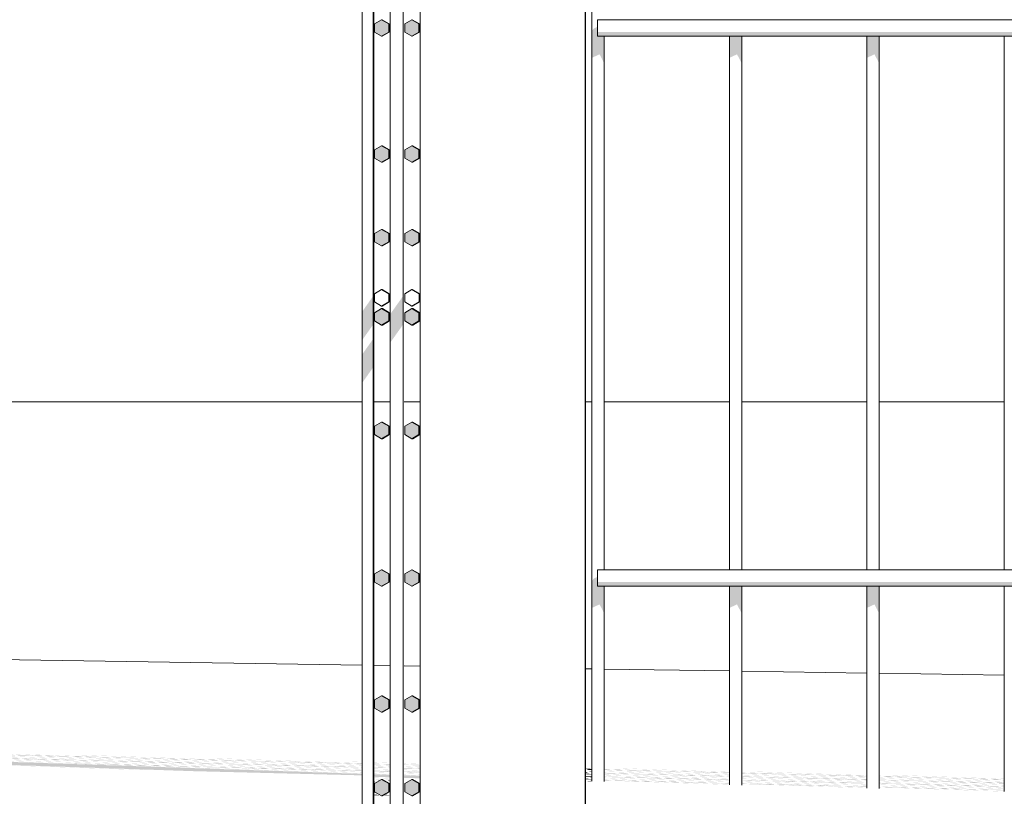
# Model space of a CAD drawing. Header units: metres. Extents: x -111 to -1, y -8 to 26.
# Tile 134 of 209: x -11.125 to -10.767, y -0.143 to 0.139. Entities that reach past the tile are written whole.
import ezdxf

# ---------------------------------------------------------------- set-up
doc = ezdxf.new("R2010")
doc.units = ezdxf.units.M
doc.header["$MEASUREMENT"] = 0
for name, color, linetype in [('40 Absturzsicherung', 7, 'Continuous'), ('60 Auffüllung gesamt', 7, 'Continuous'), ('80 Baukörperstudie', 7, 'Continuous'), ('94 Genehmigungsplanung Bemaßung', 7, 'Continuous')]:
    doc.layers.add(name, color=color, linetype=linetype)
doc.styles.add('ERSTELLTER_STIL_2', font='arial.ttf')
doc.dimstyles.new('ERSTELLTER_STIL__1', dxfattribs={"dimtxt": 0.25, "dimasz": 0.19, "dimexe": 0.18, "dimexo": 0.1, "dimgap": 0, "dimtad": 1, "dimtih": 1, "dimtoh": 1, "dimzin": 0, "dimdsep": 46, "dimtxsty": 'ERSTELLTER_STIL_2', "dimblk": 'ARROWHEAD_6', "dimblk1": 'ARROWHEAD_6', "dimblk2": 'ARROWHEAD_6', "dimcen": 0.09, "dimclrd": 7, "dimclre": 7, "dimclrt": 7, "dimazin": 0, "dimtfac": 1, "dimtdec": 4, "dimtmove": 0, "dimatfit": 3, "dimfxl": 1, "dimtolj": 1, "dimtzin": 0, "dimarcsym": 0})

# ---------------------------------------------------------------- blocks, each defined once
blk = doc.blocks.new('*D122', base_point=(-27236.13209, 0))
at = {"layer": '94 Genehmigungsplanung Bemaßung', "color": 7, "linetype": 'Continuous', "lineweight": 13}
for p, q in [((-17.34109, 9.38425), (-17.34109, 9.75925)), ((-2.34191, 9.38425), (-2.34191, 9.75925)), ((-17.24109, 9.67175), (-17.44109, 9.47175)), ((-2.44191, 9.47175), (-2.24191, 9.67175)), ((-17.34109, 9.57175), (-2.34191, 9.57175)), ((-2.34191, 9.57175), (-2.19191, 9.57175))]:
    blk.add_line(p, q, dxfattribs=at)
at = {"layer": '94 Genehmigungsplanung Bemaßung', "color": 7, "lineweight": 13, "insert": (-10.27049, 9.62175), "char_height": 0.25, "attachment_point": 7, "style": 'ERSTELLTER_STIL_2'}
blk.add_mtext('\\A1;{\\pql;\\fArial|b0|i0|c0|p0;\\W1.000000;15,00}', dxfattribs=at)
blk = doc.blocks.new('ARROWHEAD_6')
at = {"color": 0, "linetype": 'Continuous', "lineweight": 0}
for p, q in [((-0.5, -0.5), (0.5, 0.5)), ((0, 0), (-1, 0))]:
    blk.add_line(p, q, dxfattribs=at)

msp = doc.modelspace()

# ---------------------------------------------------------------- hatches: boundary and pattern name
at = {"layer": '40 Absturzsicherung', "linetype": 'Continuous', "lineweight": 0, "true_color": 0x000000}
for points in [[(-10.99683, 0.48556), (-10.99683, -0.20821), (-10.99683, 0.46152)], [(-10.99666, 0.48556), (-10.99666, 0.46829), (-10.99666, 0.39049), (-10.99666, 0.38015), (-10.99666, 0.37494), (-10.99666, 0.36459), (-10.99666, 0.19049), (-10.99666, 0.18015), (-10.99666, 0.17494), (-10.99666, 0.16459), (-10.99666, -0.00951), (-10.99666, -0.01985), (-10.99666, -0.02506), (-10.99666, -0.03541), (-10.99666, -0.20822)], [(-10.99666, -0.1363), (-10.99666, -0.13615), (-10.99666, 0.48556)], [(-10.9907, -0.20844), (-10.99068, -0.20844), (-10.99068, 0.33379), (-10.98833, 0.33379), (-10.98833, 0.48556), (-10.99053, 0.48556), (-10.9907, 0.48538)], [(-10.98578, 0.4668), (-10.98578, 0.33379), (-10.98578, -0.20862)], [(-10.99643, 0.13441), (-10.99383, 0.13291), (-10.99123, 0.13441), (-10.99123, 0.13741), (-10.99383, 0.13891), (-10.99643, 0.13741)], [(-10.98543, 0.13741), (-10.98543, 0.13441), (-10.98283, 0.13291), (-10.98023, 0.13441), (-10.98023, 0.13741), (-10.98283, 0.13891)], [(-10.91647, 0.13579), (-10.91734, 0.13489), (-10.91734, 0.12504), (-10.91454, 0.12632), (-10.91454, 0.13291), (-10.91532, 0.13291), (-10.91532, 0.13631)], [(-10.99123, 0.13441), (-10.99383, 0.13291), (-10.99366, 0.13291), (-10.99106, 0.13441)], [(-10.98283, 0.13291), (-10.98266, 0.13291), (-10.98006, 0.13441), (-10.98023, 0.13441)], [(-10.91532, 0.13441), (-10.91532, 0.13291), (-9.39199, 0.13291), (-9.39199, 0.13441)], [(-10.91454, 0.12632), (-10.91282, 0.12296), (-10.91282, 0.13291), (-10.91454, 0.13291)], [(-10.86734, 0.12504), (-10.86454, 0.12632), (-10.86454, 0.13291), (-10.86734, 0.13291)], [(-10.86282, 0.13291), (-10.86454, 0.13291), (-10.86454, 0.12632), (-10.86282, 0.12296)], [(-10.81734, 0.12504), (-10.81454, 0.12632), (-10.81454, 0.13291), (-10.81734, 0.13291)], [(-10.81454, 0.13291), (-10.81454, 0.12632), (-10.81282, 0.12296), (-10.81282, 0.13291)], [(-10.99643, 0.0886), (-10.99383, 0.0871), (-10.99123, 0.0886), (-10.99123, 0.0916), (-10.99383, 0.0931), (-10.99643, 0.0916)], [(-10.99106, 0.0916), (-10.99105, 0.0916), (-10.99365, 0.0931), (-10.99366, 0.0931)], [(-10.99106, 0.0916), (-10.99106, 0.0886), (-10.99105, 0.0886), (-10.99105, 0.0916)], [(-10.98543, 0.0886), (-10.98283, 0.0871), (-10.98023, 0.0886), (-10.98023, 0.0916), (-10.98283, 0.0931), (-10.98543, 0.0916)], [(-10.99383, 0.0871), (-10.9935, 0.0871), (-10.9909, 0.0886), (-10.99123, 0.0886)], [(-10.98023, 0.0886), (-10.98283, 0.0871), (-10.9825, 0.0871), (-10.9799, 0.0886)], [(-10.99643, 0.05818), (-10.99383, 0.05668), (-10.99123, 0.05818), (-10.99123, 0.06118), (-10.99383, 0.06268), (-10.99643, 0.06118)], [(-10.99106, 0.06118), (-10.99105, 0.06118), (-10.99365, 0.06268), (-10.99366, 0.06268)], [(-10.99106, 0.05818), (-10.99105, 0.05818), (-10.99105, 0.06118), (-10.99106, 0.06118)], [(-10.98543, 0.05818), (-10.98283, 0.05668), (-10.98023, 0.05818), (-10.98023, 0.06118), (-10.98283, 0.06268), (-10.98543, 0.06118)], [(-10.99123, 0.05818), (-10.99383, 0.05668), (-10.9935, 0.05668), (-10.9909, 0.05818)], [(-10.98023, 0.05818), (-10.98283, 0.05668), (-10.9825, 0.05668), (-10.9799, 0.05818)], [(-11.00083, 0.02248), (-10.99683, 0.02814), (-10.99683, 0.03849), (-11.00083, 0.03283)], [(-10.9938, 0.03479), (-10.99366, 0.03479), (-10.99106, 0.03629), (-10.9912, 0.03629)], [(-10.98592, 0.03855), (-10.9883, 0.03519), (-10.9883, 0.02484), (-10.98592, 0.0282)], [(-10.9828, 0.03479), (-10.98266, 0.03479), (-10.98006, 0.03629), (-10.9802, 0.03629)], [(-10.99643, 0.02938), (-10.99383, 0.02788), (-10.99123, 0.02938), (-10.99123, 0.03238), (-10.99383, 0.03388), (-10.99643, 0.03238)], [(-10.99365, 0.03388), (-10.99366, 0.03388), (-10.99106, 0.03238), (-10.99105, 0.03238)], [(-10.99106, 0.03238), (-10.99106, 0.02938), (-10.99105, 0.02938), (-10.99105, 0.03238)], [(-10.9883, 0.03519), (-10.99068, 0.03183), (-10.99068, 0.02148), (-10.9883, 0.02484)], [(-10.98543, 0.02938), (-10.98283, 0.02788), (-10.98023, 0.02938), (-10.98023, 0.03238), (-10.98283, 0.03388), (-10.98543, 0.03238)], [(-10.99123, 0.02938), (-10.99383, 0.02788), (-10.9935, 0.02788), (-10.9909, 0.02938), (-10.99106, 0.02938)], [(-10.98283, 0.02788), (-10.9825, 0.02788), (-10.9799, 0.02938), (-10.98023, 0.02938)], [(-10.99683, 0.02293), (-11.00083, 0.01728), (-11.00083, 0.00693), (-10.99683, 0.01258)], [(-10.99683, 0.01258), (-10.99683, 0.01558), (-10.99683, 0.02076), (-10.99683, 0.02244)], [(-10.99683, -0.02008), (-10.99666, -0.01985), (-10.99666, -0.00951), (-10.99683, -0.00974)], [(-10.99643, -0.01194), (-10.99383, -0.01344), (-10.99123, -0.01194), (-10.99123, -0.00894), (-10.99383, -0.00744), (-10.99643, -0.00894)], [(-10.99106, -0.00894), (-10.99105, -0.00894), (-10.99365, -0.00744), (-10.99366, -0.00744)], [(-10.99106, -0.00894), (-10.99106, -0.01194), (-10.99105, -0.01194), (-10.99105, -0.00894)], [(-10.98543, -0.00894), (-10.98543, -0.01194), (-10.98283, -0.01344), (-10.98023, -0.01194), (-10.98023, -0.00894), (-10.98283, -0.00744)], [(-10.99123, -0.01194), (-10.99383, -0.01344), (-10.9935, -0.01344), (-10.9909, -0.01194)], [(-10.98023, -0.01194), (-10.98283, -0.01344), (-10.9825, -0.01344), (-10.9799, -0.01194)], [(-10.99666, -0.02506), (-10.99683, -0.02529), (-10.99683, -0.03564), (-10.99666, -0.03541)], [(-10.99643, -0.06559), (-10.99383, -0.06709), (-10.99123, -0.06559), (-10.99123, -0.06259), (-10.99383, -0.06109), (-10.99643, -0.06259)], [(-10.98543, -0.06559), (-10.98283, -0.06709), (-10.98023, -0.06559), (-10.98023, -0.06259), (-10.98283, -0.06109), (-10.98543, -0.06259)], [(-10.91734, -0.06511), (-10.91734, -0.07496), (-10.91454, -0.07368), (-10.91454, -0.06709), (-10.91532, -0.06709), (-10.91532, -0.06369), (-10.91647, -0.06421)], [(-10.99123, -0.06559), (-10.99383, -0.06709), (-10.99366, -0.06709), (-10.99106, -0.06559)], [(-10.98283, -0.06709), (-10.98266, -0.06709), (-10.98006, -0.06559), (-10.98023, -0.06559)], [(-10.91532, -0.06559), (-10.91532, -0.06709), (-9.39199, -0.06709), (-9.39199, -0.06559)], [(-10.91454, -0.07368), (-10.91282, -0.07704), (-10.91282, -0.06709), (-10.91454, -0.06709)], [(-10.86734, -0.06709), (-10.86734, -0.07496), (-10.86454, -0.07368), (-10.86454, -0.06709)], [(-10.86454, -0.07368), (-10.86282, -0.07704), (-10.86282, -0.06709), (-10.86454, -0.06709)], [(-10.81454, -0.06709), (-10.81734, -0.06709), (-10.81734, -0.07496), (-10.81454, -0.07368)], [(-10.81282, -0.06709), (-10.81454, -0.06709), (-10.81454, -0.07368), (-10.81282, -0.07704)], [(-10.99643, -0.1114), (-10.99383, -0.1129), (-10.99123, -0.1114), (-10.99123, -0.1084), (-10.99383, -0.1069), (-10.99643, -0.1084)], [(-10.99106, -0.1084), (-10.99105, -0.1084), (-10.99365, -0.1069), (-10.99366, -0.1069)], [(-10.98543, -0.1114), (-10.98283, -0.1129), (-10.98023, -0.1114), (-10.98023, -0.1084), (-10.98283, -0.1069), (-10.98543, -0.1084)], [(-10.99106, -0.1114), (-10.99105, -0.1114), (-10.99105, -0.1084), (-10.99106, -0.1084)], [(-10.99383, -0.1129), (-10.9935, -0.1129), (-10.9909, -0.1114), (-10.99123, -0.1114)], [(-10.98023, -0.1114), (-10.98283, -0.1129), (-10.9825, -0.1129), (-10.9799, -0.1114)], [(-10.99643, -0.14182), (-10.99383, -0.14332), (-10.99123, -0.14182), (-10.99123, -0.13882), (-10.99383, -0.13732), (-10.99643, -0.13882)], [(-10.99365, -0.13732), (-10.99366, -0.13732), (-10.99106, -0.13882), (-10.99105, -0.13882)], [(-10.99106, -0.13882), (-10.99106, -0.14182), (-10.99105, -0.14182), (-10.99105, -0.13882)], [(-10.98543, -0.13882), (-10.98543, -0.14182), (-10.98283, -0.14332), (-10.98023, -0.14182), (-10.98023, -0.13882), (-10.98283, -0.13732)], [(-10.99123, -0.14182), (-10.99383, -0.14332), (-10.9935, -0.14332), (-10.9909, -0.14182)], [(-10.98023, -0.14182), (-10.98283, -0.14332), (-10.9825, -0.14332), (-10.9799, -0.14182)]]:
    msp.add_hatch(color=18, dxfattribs=at).paths.add_polyline_path(points)
at = {"layer": '60 Auffüllung gesamt', "linetype": 'Continuous', "lineweight": 0, "true_color": 0x000000}
h = msp.add_hatch(color=18, dxfattribs=at)
h.paths.add_polyline_path([(-11.46403, -0.12407), (-11.46423, -0.12434), (-11.45704, -0.12452), (-11.45688, -0.12431), (-11.45329, -0.12443), (-11.45342, -0.12461), (-11.44623, -0.12479), (-11.44614, -0.12467), (-11.4333, -0.12511), (-11.42666, -0.12527), (-11.4461, -0.12461), (-11.44582, -0.12423), (-11.3833, -0.12635), (-11.37666, -0.12652), (-11.44578, -0.12417), (-11.4455, -0.12378), (-11.3333, -0.12759), (-11.32666, -0.12776), (-11.44546, -0.12372), (-11.44518, -0.12333), (-11.32496, -0.12742), (-11.32523, -0.12779), (-11.31804, -0.12797), (-11.31782, -0.12766), (-11.31422, -0.12778), (-11.31442, -0.12806), (-11.30723, -0.12824), (-11.30708, -0.12803), (-11.2833, -0.12883), (-11.27666, -0.129), (-11.30704, -0.12797), (-11.30676, -0.12758), (-11.2333, -0.13008), (-11.22666, -0.13024), (-11.30671, -0.12752), (-11.30644, -0.12713), (-11.18622, -0.13122), (-11.18624, -0.13124), (-11.17666, -0.13148), (-11.17903, -0.1314), (-11.17875, -0.13101), (-11.17516, -0.13114), (-11.17543, -0.13151), (-11.16824, -0.13169), (-11.16801, -0.13138), (-11.1333, -0.13256), (-11.12666, -0.13272), (-11.16797, -0.13132), (-11.16769, -0.13093), (-11.0833, -0.1338), (-11.07666, -0.13396), (-11.16765, -0.13087), (-11.16756, -0.13075), (-11.06265, -0.13431), (-11.00083, -0.13585), (-11.00083, -0.1353), (-11.45409, -0.1199), (-11.53371, -0.11793), (-11.53396, -0.11829), (-11.46165, -0.12075), (-11.46174, -0.12088), (-11.51765, -0.11897), (-11.52054, -0.1189), (-11.52145, -0.11891), (-11.46178, -0.12093), (-11.46206, -0.12132), (-11.51797, -0.11942), (-11.52086, -0.11935), (-11.52177, -0.11935), (-11.4621, -0.12138), (-11.46238, -0.12177), (-11.51829, -0.11987), (-11.52118, -0.1198), (-11.52209, -0.1198), (-11.46242, -0.12183), (-11.4627, -0.12222), (-11.51861, -0.12032), (-11.5215, -0.12025), (-11.52241, -0.12025), (-11.46275, -0.12228), (-11.46302, -0.12266), (-11.51893, -0.12076), (-11.52182, -0.12069), (-11.52273, -0.1207), (-11.46307, -0.12272), (-11.46334, -0.12311), (-11.51926, -0.12121), (-11.52214, -0.12114), (-11.52305, -0.12114), (-11.46339, -0.12317), (-11.46367, -0.12356), (-11.51958, -0.12166), (-11.52247, -0.12159), (-11.52338, -0.12159), (-11.46371, -0.12362), (-11.46399, -0.12401), (-11.5199, -0.12211), (-11.52279, -0.12203), (-11.5237, -0.12204)])
h.paths.add_polyline_path([(-11.45297, -0.12398), (-11.45325, -0.12437), (-11.45684, -0.12425), (-11.45656, -0.12386)], flags=0)
h.paths.add_polyline_path([(-11.45265, -0.12354), (-11.45292, -0.12392), (-11.45652, -0.1238), (-11.45624, -0.12341)], flags=0)
h.paths.add_polyline_path([(-11.4526, -0.12348), (-11.4562, -0.12335), (-11.45592, -0.12297), (-11.45233, -0.12309)], flags=0)
h.paths.add_polyline_path([(-11.32492, -0.12736), (-11.44514, -0.12327), (-11.44486, -0.12288), (-11.32464, -0.12697)], flags=0)
h.paths.add_polyline_path([(-11.3139, -0.12734), (-11.31418, -0.12772), (-11.31778, -0.1276), (-11.3175, -0.12721)], flags=0)
h.paths.add_polyline_path([(-11.45228, -0.12303), (-11.45588, -0.12291), (-11.4556, -0.12252), (-11.452, -0.12264)], flags=0)
h.paths.add_polyline_path([(-11.3246, -0.12691), (-11.44482, -0.12283), (-11.44454, -0.12244), (-11.32432, -0.12652)], flags=0)
h.paths.add_polyline_path([(-11.45168, -0.12219), (-11.45196, -0.12258), (-11.45556, -0.12246), (-11.45528, -0.12207)], flags=0)
h.paths.add_polyline_path([(-11.31386, -0.12728), (-11.31746, -0.12715), (-11.31718, -0.12677), (-11.31358, -0.12689)], flags=0)
h.paths.add_polyline_path([(-11.18618, -0.13116), (-11.30639, -0.12707), (-11.30611, -0.12668), (-11.1859, -0.13077)], flags=0)
h.paths.add_polyline_path([(-11.32428, -0.12646), (-11.4445, -0.12238), (-11.44422, -0.12199), (-11.324, -0.12608)], flags=0)
h.paths.add_polyline_path([(-11.31713, -0.12671), (-11.31686, -0.12632), (-11.31326, -0.12644), (-11.31354, -0.12683)], flags=0)
h.paths.add_polyline_path([(-11.45524, -0.12201), (-11.45496, -0.12162), (-11.45136, -0.12175), (-11.45164, -0.12213)], flags=0)
h.paths.add_polyline_path([(-11.32368, -0.12563), (-11.32396, -0.12602), (-11.44417, -0.12193), (-11.4439, -0.12154)], flags=0)
h.paths.add_polyline_path([(-11.17484, -0.13069), (-11.17512, -0.13108), (-11.17871, -0.13095), (-11.17843, -0.13057)], flags=0)
h.paths.add_polyline_path([(-11.45492, -0.12157), (-11.45464, -0.12118), (-11.45104, -0.1213), (-11.45132, -0.12169)], flags=0)
h.paths.add_polyline_path([(-11.30607, -0.12662), (-11.30579, -0.12624), (-11.18558, -0.13032), (-11.18586, -0.13071)], flags=0)
h.paths.add_polyline_path([(-11.31294, -0.12599), (-11.31322, -0.12638), (-11.31681, -0.12626), (-11.31653, -0.12587)], flags=0)
h.paths.add_polyline_path([(-11.451, -0.12124), (-11.45459, -0.12112), (-11.4545, -0.12099), (-11.45091, -0.12112)], flags=0)
h.paths.add_polyline_path([(-11.17479, -0.13063), (-11.17839, -0.13051), (-11.1783, -0.13038), (-11.1747, -0.1305)], flags=0)
h.paths.add_polyline_path([(-11.18545, -0.13014), (-11.18553, -0.13026), (-11.30575, -0.12618), (-11.30566, -0.12605)], flags=0)
h.paths.add_polyline_path([(-11.31649, -0.12581), (-11.3164, -0.12569), (-11.31281, -0.12581), (-11.3129, -0.12593)], flags=0)
h.paths.add_polyline_path([(-11.32355, -0.12544), (-11.32364, -0.12557), (-11.44385, -0.12148), (-11.44376, -0.12136)], flags=0)
h = msp.add_hatch(color=18, dxfattribs=at)
h.paths.add_polyline_path([(-11.24368, -0.12696), (-11.2416, -0.12703), (-11.23708, -0.12714), (-11.10578, -0.13161), (-11.10659, -0.1316), (-11.10557, -0.13165), (-11.1035, -0.13173), (-11.09898, -0.13184), (-11.00083, -0.13517), (-11.00083, -0.13511), (-11.09245, -0.132), (-11.04983, -0.13305), (-11.00083, -0.13471), (-11.00083, -0.13465), (-11.04331, -0.13321), (-11.00083, -0.13426), (-11.00083, -0.13419), (-11.00131, -0.13418), (-11.0049, -0.13406), (-11.00083, -0.13416), (-11.00083, -0.13409), (-11.01205, -0.13381), (-11.13227, -0.12973), (-11.08965, -0.13078), (-11.00083, -0.1338), (-11.00083, -0.13374), (-11.08312, -0.13094), (-11.04051, -0.13199), (-11.00083, -0.13334), (-11.00083, -0.13328), (-11.03398, -0.13215), (-11.00083, -0.13297), (-11.00083, -0.1329), (-11.04112, -0.13191), (-11.04472, -0.13179), (-11.00211, -0.13284), (-11.00083, -0.13288), (-11.00083, -0.1328), (-11.00272, -0.13276), (-11.12294, -0.12867), (-11.08032, -0.12972), (-11.00083, -0.13242), (-11.00083, -0.13236), (-11.0738, -0.12988), (-11.03118, -0.13093), (-11.00083, -0.13197), (-11.00083, -0.13191), (-11.02465, -0.1311), (-11.00083, -0.13168), (-11.00083, -0.13162), (-11.0318, -0.13085), (-11.03539, -0.13073), (-11.00083, -0.13158), (-11.00083, -0.13152), (-11.04254, -0.13049), (-11.10221, -0.12846), (-11.10496, -0.1284), (-11.10498, -0.12843), (-11.04907, -0.13033), (-11.09168, -0.12928), (-11.15135, -0.12725), (-11.1541, -0.12719), (-11.15412, -0.12721), (-11.09821, -0.12911), (-11.14082, -0.12806), (-11.20049, -0.12603), (-11.20325, -0.12598), (-11.20326, -0.126), (-11.14735, -0.1279), (-11.18997, -0.12685), (-11.24964, -0.12482), (-11.25239, -0.12476), (-11.25241, -0.12479), (-11.1965, -0.12669), (-11.23911, -0.12564), (-11.29878, -0.12361), (-11.30153, -0.12355), (-11.30155, -0.12358), (-11.24564, -0.12548), (-11.28825, -0.12443), (-11.34792, -0.1224), (-11.35067, -0.12234), (-11.35069, -0.12236), (-11.29478, -0.12427), (-11.3374, -0.12321), (-11.39706, -0.12119), (-11.39982, -0.12113), (-11.39984, -0.12115), (-11.34392, -0.12305), (-11.38168, -0.12212), (-11.38273, -0.12211), (-11.38181, -0.12216), (-11.44621, -0.11997), (-11.44896, -0.11991), (-11.44898, -0.11994), (-11.38198, -0.12222), (-11.3828, -0.12221), (-11.38178, -0.12227), (-11.37971, -0.12234), (-11.37518, -0.12245), (-11.24388, -0.12691), (-11.2447, -0.1269)])
h.paths.add_polyline_path([(-11.10652, -0.1315), (-11.1056, -0.13155), (-11.23055, -0.1273), (-11.18794, -0.12836), (-11.06772, -0.13244), (-11.10547, -0.13151)], flags=0)
h.paths.add_polyline_path([(-11.10319, -0.13163), (-11.06057, -0.13268), (-11.05698, -0.13281), (-11.09959, -0.13176)], flags=0)
h.paths.add_polyline_path([(-11.24129, -0.12694), (-11.19868, -0.12799), (-11.19508, -0.12811), (-11.2377, -0.12706)], flags=0)
h.paths.add_polyline_path([(-11.2437, -0.12686), (-11.36865, -0.12261), (-11.32604, -0.12366), (-11.20582, -0.12775), (-11.24357, -0.12682), (-11.24463, -0.1268)], flags=0)
h.paths.add_polyline_path([(-11.3758, -0.12237), (-11.37939, -0.12224), (-11.33678, -0.1233), (-11.33318, -0.12342)], flags=0)
h.paths.add_polyline_path([(-11.28404, -0.12463), (-11.32666, -0.12358), (-11.33025, -0.12346), (-11.28764, -0.12451)], flags=0)
h.paths.add_polyline_path([(-11.31951, -0.12382), (-11.27689, -0.12487), (-11.15668, -0.12896), (-11.19929, -0.12791)], flags=0)
h.paths.add_polyline_path([(-11.05045, -0.13297), (-11.05405, -0.13285), (-11.01143, -0.1339), (-11.00784, -0.13402)], flags=0)
h.paths.add_polyline_path([(-11.18855, -0.12827), (-11.19215, -0.12815), (-11.14953, -0.1292), (-11.14594, -0.12932)], flags=0)
h.paths.add_polyline_path([(-11.01858, -0.13365), (-11.06119, -0.1326), (-11.18141, -0.12852), (-11.13879, -0.12957)], flags=0)
h.paths.add_polyline_path([(-11.28111, -0.12467), (-11.23849, -0.12572), (-11.2349, -0.12584), (-11.27751, -0.12479)], flags=0)
h.paths.add_polyline_path([(-11.10754, -0.13017), (-11.15015, -0.12912), (-11.27037, -0.12503), (-11.22775, -0.12609)], flags=0)
h.paths.add_polyline_path([(-11.14301, -0.12936), (-11.10039, -0.13041), (-11.0968, -0.13054), (-11.13941, -0.12949)], flags=0)
h.paths.add_polyline_path([(-11.23197, -0.12588), (-11.18935, -0.12693), (-11.18575, -0.12705), (-11.22837, -0.126)], flags=0)
h.paths.add_polyline_path([(-11.22122, -0.12625), (-11.17861, -0.1273), (-11.05839, -0.13138), (-11.10101, -0.13033)], flags=0)
h.paths.add_polyline_path([(-11.04765, -0.13175), (-11.09027, -0.1307), (-11.09386, -0.13058), (-11.05125, -0.13163)], flags=0)
h.paths.add_polyline_path([(-11.05187, -0.13154), (-11.17208, -0.12746), (-11.12947, -0.12851), (-11.00925, -0.1326)], flags=0)
h.paths.add_polyline_path([(-11.13661, -0.12827), (-11.17923, -0.12722), (-11.18282, -0.12709), (-11.14021, -0.12814)], flags=0)
h.paths.add_polyline_path([(-11.13008, -0.12843), (-11.13368, -0.12831), (-11.09106, -0.12936), (-11.08747, -0.12948)], flags=0)
h.paths.add_polyline_path([(-11.03833, -0.13069), (-11.08094, -0.12964), (-11.08454, -0.12952), (-11.04192, -0.13057)], flags=0)
for points in [[(-11.05582, -0.12961), (-11.05584, -0.12964), (-11.00083, -0.13151), (-11.00083, -0.13145), (-11.05306, -0.12967)], [(-11.00669, -0.13085), (-11.00083, -0.13105), (-11.00083, -0.13099), (-11.00392, -0.13088), (-11.00667, -0.13082)], [(-10.99666, -0.13119), (-10.9907, -0.13139), (-10.9907, -0.13133), (-10.99666, -0.13113)], [(-10.99666, -0.13159), (-10.99666, -0.13169), (-10.99278, -0.13178), (-10.9907, -0.13185), (-10.9907, -0.13177), (-10.9934, -0.1317)], [(-10.99666, -0.13172), (-10.99666, -0.13179), (-10.9907, -0.13193), (-10.9907, -0.13187)], [(-10.99666, -0.13211), (-10.9907, -0.13231), (-10.9907, -0.13225), (-10.99666, -0.13205)], [(-10.98562, -0.13157), (-10.97983, -0.13176), (-10.97983, -0.1317), (-10.98562, -0.13151)], [(-10.98562, -0.13189), (-10.98562, -0.13196), (-10.97983, -0.1321), (-10.97983, -0.13203)], [(-10.98562, -0.13206), (-10.98204, -0.13215), (-10.97983, -0.13222), (-10.97983, -0.13213), (-10.98266, -0.13206), (-10.98562, -0.13196)], [(-10.97983, -0.13268), (-10.97983, -0.13262), (-10.98562, -0.13242), (-10.98562, -0.13248)], [(-10.99666, -0.1325), (-10.99666, -0.13257), (-10.9907, -0.13277), (-10.9907, -0.13271)], [(-10.99666, -0.13291), (-10.99666, -0.13307), (-10.99136, -0.1332), (-10.9907, -0.13323), (-10.9907, -0.13315), (-10.99198, -0.13312), (-10.99558, -0.133), (-10.9907, -0.13312), (-10.9907, -0.13305)], [(-10.99666, -0.13342), (-10.99666, -0.13348), (-10.9907, -0.13368), (-10.9907, -0.13362)], [(-10.99666, -0.13394), (-10.9907, -0.13414), (-10.9907, -0.13408), (-10.99666, -0.13388)], [(-10.99666, -0.13426), (-10.9907, -0.13441), (-10.9907, -0.13434), (-10.99666, -0.13419)], [(-10.99666, -0.13429), (-10.99666, -0.1344), (-10.9907, -0.1346), (-10.9907, -0.13454), (-10.99416, -0.13442), (-10.9907, -0.13451), (-10.9907, -0.13444)], [(-10.9907, -0.13506), (-10.9907, -0.135), (-10.99666, -0.1348), (-10.99666, -0.13486)], [(-10.9907, -0.13552), (-10.9907, -0.13546), (-10.99666, -0.13525), (-10.99666, -0.13531)], [(-10.99666, -0.13615), (-10.99666, -0.13636), (-10.9907, -0.13656), (-10.9907, -0.13565), (-10.99666, -0.13545), (-10.99666, -0.13595), (-10.99106, -0.13609), (-10.99666, -0.13595)], [(-10.98562, -0.13288), (-10.98562, -0.13294), (-10.97983, -0.13314), (-10.97983, -0.13308)], [(-10.98562, -0.13325), (-10.97983, -0.13339), (-10.97983, -0.13332), (-10.98562, -0.13318)], [(-10.98562, -0.1334), (-10.97983, -0.1336), (-10.97983, -0.13354), (-10.98484, -0.13336), (-10.97983, -0.13349), (-10.97983, -0.13342), (-10.98562, -0.13328)], [(-10.98562, -0.13386), (-10.97983, -0.13405), (-10.97983, -0.13399), (-10.98562, -0.1338)], [(-10.98562, -0.13432), (-10.97983, -0.13451), (-10.97983, -0.13445), (-10.98562, -0.13425)], [(-10.98562, -0.13453), (-10.97983, -0.13468), (-10.97983, -0.13461), (-10.98562, -0.13447)], [(-10.98562, -0.13463), (-10.97983, -0.13478), (-10.97983, -0.13471), (-10.98562, -0.13457)], [(-10.98562, -0.13477), (-10.97983, -0.13497), (-10.97983, -0.13491), (-10.98562, -0.13471)], [(-10.97983, -0.13543), (-10.97983, -0.13537), (-10.98562, -0.13517), (-10.98562, -0.13523)], [(-10.97983, -0.13589), (-10.97983, -0.13583), (-10.98562, -0.13563), (-10.98562, -0.13569)], [(-10.98562, -0.13674), (-10.97983, -0.13693), (-10.97983, -0.13602), (-10.98562, -0.13582)], [(-10.91966, -0.13335), (-10.91734, -0.13343), (-10.91734, -0.13337), (-10.91966, -0.13329)], [(-10.91966, -0.13358), (-10.91734, -0.13364), (-10.91734, -0.13358), (-10.91966, -0.13352)], [(-10.91966, -0.13362), (-10.91966, -0.13369), (-10.91734, -0.13374), (-10.91734, -0.13368)], [(-10.91966, -0.13381), (-10.91734, -0.13389), (-10.91734, -0.13383), (-10.91966, -0.13375)], [(-10.91966, -0.13421), (-10.91966, -0.13427), (-10.91734, -0.13435), (-10.91734, -0.13428)], [(-10.91734, -0.1348), (-10.91734, -0.13474), (-10.91966, -0.13466), (-10.91966, -0.13472)], [(-10.91966, -0.13487), (-10.91734, -0.13493), (-10.91734, -0.13486), (-10.91966, -0.13481)], [(-10.91966, -0.13491), (-10.91966, -0.13497), (-10.91734, -0.13503), (-10.91734, -0.13496)], [(-10.91734, -0.13526), (-10.91734, -0.1352), (-10.91966, -0.13512), (-10.91966, -0.13518)], [(-10.91966, -0.13558), (-10.91966, -0.13564), (-10.91734, -0.13572), (-10.91734, -0.13566)], [(-10.91966, -0.13616), (-10.91734, -0.13622), (-10.91734, -0.13612), (-10.91966, -0.13604)], [(-10.91282, -0.13379), (-10.91282, -0.13385), (-10.88375, -0.13457), (-10.86734, -0.13513), (-10.86734, -0.13507), (-10.87722, -0.13473), (-10.86734, -0.13498), (-10.86734, -0.13491), (-10.88437, -0.13449), (-10.88797, -0.13437), (-10.86734, -0.13488), (-10.86734, -0.13481), (-10.89511, -0.13412), (-10.91282, -0.13352), (-10.91282, -0.13358), (-10.90164, -0.13396), (-10.91282, -0.13369), (-10.91282, -0.13375), (-10.89449, -0.13421), (-10.8909, -0.13433)], [(-10.91282, -0.13404), (-10.86734, -0.13559), (-10.86734, -0.13553), (-10.91282, -0.13398)], [(-10.91282, -0.13444), (-10.91282, -0.1345), (-10.86734, -0.13604), (-10.86734, -0.13598)], [(-10.91282, -0.13507), (-10.91282, -0.13514), (-10.89308, -0.13563), (-10.86734, -0.1365), (-10.86734, -0.13644), (-10.88655, -0.13579), (-10.86734, -0.13626), (-10.86734, -0.1362), (-10.8937, -0.13555), (-10.89729, -0.13542), (-10.86734, -0.13616), (-10.86734, -0.1361), (-10.90444, -0.13518), (-10.91282, -0.1349), (-10.91282, -0.13496), (-10.91096, -0.13502), (-10.91282, -0.13497), (-10.91282, -0.13504), (-10.90382, -0.13526), (-10.90022, -0.13539)], [(-10.91282, -0.13542), (-10.86734, -0.13696), (-10.86734, -0.1369), (-10.91282, -0.13535)], [(-10.91282, -0.13643), (-10.9024, -0.13669), (-10.86734, -0.13788), (-10.86734, -0.13782), (-10.89588, -0.13685), (-10.86734, -0.13755), (-10.86734, -0.13748), (-10.90302, -0.1366), (-10.90662, -0.13648), (-10.86734, -0.13745), (-10.86734, -0.13736), (-10.91282, -0.13581), (-10.91282, -0.13587), (-10.87115, -0.13729), (-10.91282, -0.13626), (-10.91282, -0.13633), (-10.90955, -0.13644), (-10.91282, -0.13636)], [(-10.90841, -0.13327), (-10.86734, -0.13467), (-10.86734, -0.13461), (-10.90564, -0.13331), (-10.90839, -0.13325)], [(-10.86282, -0.13509), (-10.83461, -0.13578), (-10.81734, -0.13637), (-10.81734, -0.13631), (-10.82808, -0.13594), (-10.81734, -0.13621), (-10.81734, -0.13614), (-10.83523, -0.1357), (-10.83882, -0.13558), (-10.81734, -0.13611), (-10.81734, -0.13604), (-10.84597, -0.13534), (-10.86282, -0.13476), (-10.86282, -0.13482), (-10.8525, -0.13518), (-10.86282, -0.13492), (-10.86282, -0.13499), (-10.84535, -0.13542), (-10.84175, -0.13554), (-10.86282, -0.13502)], [(-10.86282, -0.13522), (-10.86282, -0.13528), (-10.81734, -0.13683), (-10.81734, -0.13677)], [(-10.86282, -0.13568), (-10.86282, -0.13574), (-10.81734, -0.13729), (-10.81734, -0.13723)], [(-10.85925, -0.13446), (-10.85926, -0.13449), (-10.81734, -0.13591), (-10.81734, -0.13585), (-10.85649, -0.13452)], [(-10.81282, -0.13625), (-10.81282, -0.13632), (-10.78547, -0.137), (-10.76734, -0.13761), (-10.76734, -0.13755), (-10.77894, -0.13716), (-10.76734, -0.13744), (-10.76734, -0.13738), (-10.78608, -0.13691), (-10.78968, -0.13679), (-10.76734, -0.13734), (-10.76734, -0.13728), (-10.79682, -0.13655), (-10.81282, -0.136), (-10.81282, -0.13607), (-10.80335, -0.13639), (-10.81282, -0.13615), (-10.81282, -0.13622), (-10.79621, -0.13663), (-10.79261, -0.13675)], [(-10.8101, -0.13567), (-10.81012, -0.1357), (-10.76734, -0.13715), (-10.76734, -0.13709), (-10.80735, -0.13573)], [(-10.99666, -0.13674), (-10.9907, -0.13695), (-10.9907, -0.13689), (-10.99666, -0.13668)], [(-10.99666, -0.13714), (-10.99666, -0.1372), (-10.9907, -0.1374), (-10.9907, -0.13734)], [(-10.99666, -0.13766), (-10.99455, -0.13773), (-10.99445, -0.13767), (-10.99666, -0.1376)], [(-10.99666, -0.13806), (-10.99666, -0.13812), (-10.9953, -0.13816), (-10.9952, -0.13811)], [(-10.99666, -0.13858), (-10.99605, -0.1386), (-10.99595, -0.13854), (-10.99666, -0.13852)], [(-10.99666, -0.13903), (-10.99643, -0.13904), (-10.99643, -0.13898), (-10.99666, -0.13897)], [(-10.99666, -0.13943), (-10.99666, -0.13949), (-10.99643, -0.1395), (-10.99643, -0.13944)], [(-10.99266, -0.1378), (-10.9907, -0.13786), (-10.9907, -0.1378), (-10.99277, -0.13773)], [(-10.99182, -0.13828), (-10.9907, -0.13832), (-10.9907, -0.13826), (-10.99193, -0.13822)], [(-10.99098, -0.13877), (-10.9907, -0.13878), (-10.9907, -0.13872), (-10.99109, -0.13871)], [(-10.9909, -0.13923), (-10.9907, -0.13924), (-10.9907, -0.13918), (-10.9909, -0.13917)], [(-10.9909, -0.13969), (-10.9907, -0.1397), (-10.9907, -0.13963), (-10.9909, -0.13963)], [(-10.91966, -0.13619), (-10.91966, -0.13626), (-10.91734, -0.13632), (-10.91734, -0.13625)], [(-10.91966, -0.1365), (-10.91966, -0.13656), (-10.91734, -0.13664), (-10.91734, -0.13658)], [(-10.91966, -0.13695), (-10.91966, -0.13702), (-10.91734, -0.13709), (-10.91734, -0.13703)], [(-10.91966, -0.13748), (-10.91966, -0.13755), (-10.91734, -0.1376), (-10.91734, -0.13744), (-10.91966, -0.13738), (-10.91966, -0.13747), (-10.91888, -0.1375)], [(-10.91966, -0.13793), (-10.91734, -0.13801), (-10.91734, -0.13795), (-10.91966, -0.13787)], [(-10.91282, -0.13679), (-10.86734, -0.13834), (-10.86734, -0.13827), (-10.91282, -0.13673)], [(-10.91282, -0.13772), (-10.91173, -0.13774), (-10.86734, -0.13925), (-10.86734, -0.13919), (-10.9052, -0.1379), (-10.86734, -0.13884), (-10.86734, -0.13867), (-10.87395, -0.13851), (-10.91282, -0.13719), (-10.91282, -0.13725), (-10.88047, -0.13835), (-10.91282, -0.13755), (-10.91282, -0.13762), (-10.87333, -0.13859), (-10.86973, -0.13871), (-10.91235, -0.13766), (-10.91282, -0.13765)], [(-10.86282, -0.13637), (-10.84394, -0.13684), (-10.81734, -0.13774), (-10.81734, -0.13768), (-10.83741, -0.137), (-10.81734, -0.1375), (-10.81734, -0.13743), (-10.84455, -0.13676), (-10.84815, -0.13664), (-10.81734, -0.1374), (-10.81734, -0.13733), (-10.85529, -0.13639), (-10.86282, -0.13614), (-10.86282, -0.1362), (-10.86182, -0.13623), (-10.86282, -0.13621), (-10.86282, -0.13627), (-10.85468, -0.13648), (-10.85108, -0.1366), (-10.86282, -0.13631)], [(-10.86282, -0.13666), (-10.81734, -0.1382), (-10.81734, -0.13814), (-10.86282, -0.1366)], [(-10.86282, -0.13766), (-10.85326, -0.1379), (-10.81734, -0.13912), (-10.81734, -0.13906), (-10.84673, -0.13806), (-10.81734, -0.13878), (-10.81734, -0.13872), (-10.85388, -0.13782), (-10.85748, -0.13769), (-10.81734, -0.13868), (-10.81734, -0.1386), (-10.86282, -0.13705), (-10.86282, -0.13711), (-10.82201, -0.1385), (-10.86282, -0.1375), (-10.86282, -0.13757), (-10.86041, -0.13766), (-10.86282, -0.1376)], [(-10.86282, -0.13797), (-10.86282, -0.13803), (-10.81734, -0.13958), (-10.81734, -0.13952)], [(-10.86282, -0.13895), (-10.86259, -0.13896), (-10.81734, -0.14049), (-10.81734, -0.14043), (-10.85606, -0.13912), (-10.81734, -0.14007), (-10.81734, -0.13997), (-10.81766, -0.13996), (-10.81734, -0.13997), (-10.81734, -0.1399), (-10.8248, -0.13972), (-10.86282, -0.13843), (-10.86282, -0.13849), (-10.83133, -0.13956), (-10.86282, -0.13878), (-10.86282, -0.13885), (-10.82419, -0.1398), (-10.82059, -0.13992), (-10.86282, -0.13888)], [(-10.81282, -0.13652), (-10.76734, -0.13807), (-10.76734, -0.13801), (-10.81282, -0.13646)], [(-10.76734, -0.13853), (-10.76734, -0.13847), (-10.81282, -0.13692), (-10.81282, -0.13698)], [(-10.81282, -0.13754), (-10.81282, -0.13761), (-10.79479, -0.13805), (-10.76734, -0.13899), (-10.76734, -0.13892), (-10.78827, -0.13821), (-10.76734, -0.13873), (-10.76734, -0.13866), (-10.79541, -0.13797), (-10.79901, -0.13785), (-10.76734, -0.13863), (-10.76734, -0.13856), (-10.80615, -0.13761), (-10.81282, -0.13738), (-10.81282, -0.13744), (-10.81268, -0.13744), (-10.81282, -0.13744), (-10.81282, -0.13751), (-10.80553, -0.13769), (-10.80194, -0.13781)], [(-10.81282, -0.13784), (-10.81282, -0.1379), (-10.76734, -0.13944), (-10.76734, -0.13938)], [(-10.81282, -0.1389), (-10.80412, -0.13911), (-10.76734, -0.14036), (-10.76734, -0.1403), (-10.79759, -0.13927), (-10.76734, -0.14002), (-10.76734, -0.13995), (-10.80474, -0.13903), (-10.80833, -0.13891), (-10.76734, -0.13992), (-10.76734, -0.13984), (-10.81282, -0.1383), (-10.81282, -0.13836), (-10.77286, -0.13971), (-10.81282, -0.13873), (-10.81282, -0.13881), (-10.81126, -0.13887), (-10.81282, -0.13883)], [(-10.81282, -0.13927), (-10.76734, -0.14082), (-10.76734, -0.14076), (-10.81282, -0.13921)], [(-10.99643, -0.13996), (-10.99643, -0.1399), (-10.99666, -0.13989), (-10.99666, -0.13995)], [(-10.99666, -0.14041), (-10.99643, -0.14042), (-10.99643, -0.14036), (-10.99666, -0.14035)], [(-10.99666, -0.14087), (-10.99643, -0.14088), (-10.99643, -0.14081), (-10.99666, -0.14081)], [(-10.99643, -0.14133), (-10.99643, -0.14127), (-10.99666, -0.14126), (-10.99666, -0.14133)], [(-10.99666, -0.14178), (-10.99643, -0.14179), (-10.99643, -0.14173), (-10.99666, -0.14172)], [(-10.99563, -0.14228), (-10.99574, -0.14221), (-10.99666, -0.14218), (-10.99666, -0.14224)], [(-10.99666, -0.14264), (-10.99666, -0.1427), (-10.99478, -0.14276), (-10.99489, -0.1427)], [(-10.99394, -0.14325), (-10.99405, -0.14319), (-10.99666, -0.1431), (-10.99666, -0.14316)], [(-10.9907, -0.14336), (-10.9907, -0.1433), (-10.99331, -0.14321), (-10.99341, -0.14327)], [(-10.99266, -0.14284), (-10.9907, -0.1429), (-10.9907, -0.14284), (-10.99257, -0.14278)], [(-10.9907, -0.14244), (-10.9907, -0.14238), (-10.99182, -0.14235), (-10.99192, -0.1424)], [(-10.99117, -0.14197), (-10.9907, -0.14199), (-10.9907, -0.14193), (-10.99107, -0.14191)], [(-10.9907, -0.14015), (-10.9907, -0.14009), (-10.9909, -0.14009), (-10.9909, -0.14015)], [(-10.9907, -0.14061), (-10.9907, -0.14055), (-10.9909, -0.14054), (-10.9909, -0.14061)], [(-10.9909, -0.14106), (-10.9907, -0.14107), (-10.9907, -0.14101), (-10.9909, -0.141)], [(-10.9909, -0.14152), (-10.9907, -0.14153), (-10.9907, -0.14147), (-10.9909, -0.14146)], [(-10.77566, -0.14093), (-10.81282, -0.13967), (-10.81282, -0.13973), (-10.78219, -0.14077), (-10.81282, -0.14002), (-10.81282, -0.14008), (-10.77504, -0.14101), (-10.77145, -0.14114), (-10.81282, -0.14012), (-10.81282, -0.14019), (-10.76734, -0.14173), (-10.76734, -0.14167), (-10.80692, -0.14033), (-10.76734, -0.1413), (-10.76734, -0.14122), (-10.76852, -0.14118), (-10.76734, -0.1412), (-10.76734, -0.14114)]]:
    msp.add_hatch(color=18, dxfattribs=at).paths.add_polyline_path(points)

# ---------------------------------------------------------------- linework, layer by layer
at = {"layer": '40 Absturzsicherung', "color": 7, "linetype": 'Continuous', "lineweight": 13}
for p, q in [((-10.91734, -0.13798), (-10.91734, 0.63191)), ((-11.00083, -0.20806), (-11.00083, 0.48556)), ((-10.99683, -0.20821), (-10.99683, 0.48556)), ((-10.99666, -0.20822), (-10.99666, 0.48556)), ((-10.9907, -0.20844), (-10.9907, 0.48556)), ((-10.97983, -0.20884), (-10.97983, 0.48556)), ((-10.91983, -0.21107), (-10.91983, 0.48556)), ((-10.91966, -0.21107), (-10.91966, 0.48556)), ((-10.99068, -0.20844), (-10.99068, 0.33379)), ((-10.98592, -0.20862), (-10.98592, 0.33379)), ((-10.99383, 0.13891), (-10.99643, 0.13741)), ((-10.99643, 0.13741), (-10.99643, 0.13441)), ((-10.99123, 0.13741), (-10.99383, 0.13891)), ((-10.99366, 0.13891), (-10.99383, 0.13891)), ((-10.99106, 0.13741), (-10.99366, 0.13891)), ((-10.99366, 0.13891), (-10.99366, 0.13891)), ((-10.99123, 0.13441), (-10.99123, 0.13741)), ((-10.99106, 0.13441), (-10.99106, 0.13741)), ((-10.99106, 0.13741), (-10.99106, 0.13741)), ((-10.98283, 0.13891), (-10.98543, 0.13741)), ((-10.98543, 0.13741), (-10.98543, 0.13441)), ((-10.98023, 0.13741), (-10.98283, 0.13891)), ((-10.98266, 0.13891), (-10.98283, 0.13891)), ((-10.98006, 0.13741), (-10.98266, 0.13891)), ((-10.98266, 0.13891), (-10.98266, 0.13891)), ((-10.98023, 0.13441), (-10.98023, 0.13741)), ((-10.98006, 0.13441), (-10.98006, 0.13741)), ((-10.98006, 0.13741), (-10.98006, 0.13741)), ((-10.91532, 0.13741), (-10.91532, 0.13891)), ((-10.91532, 0.13891), (-9.39198, 0.13891)), ((-10.91532, 0.13441), (-10.91532, 0.13741)), ((-10.99643, 0.13441), (-10.99383, 0.13291)), ((-10.99383, 0.13291), (-10.99123, 0.13441)), ((-10.99366, 0.13291), (-10.99383, 0.13291)), ((-10.99366, 0.13291), (-10.99106, 0.13441)), ((-10.99366, 0.13291), (-10.99366, 0.13291)), ((-10.99106, 0.13441), (-10.99106, 0.13441)), ((-10.98543, 0.13441), (-10.98283, 0.13291)), ((-10.98283, 0.13291), (-10.98023, 0.13441)), ((-10.98266, 0.13291), (-10.98283, 0.13291)), ((-10.98266, 0.13291), (-10.98006, 0.13441)), ((-10.98266, 0.13291), (-10.98266, 0.13291)), ((-10.98006, 0.13441), (-10.98006, 0.13441)), ((-10.91532, 0.13291), (-10.91532, 0.13441)), ((-10.91532, 0.13291), (-9.39198, 0.13291)), ((-10.91282, -0.06109), (-10.91282, 0.13291)), ((-10.86734, -0.06109), (-10.86734, 0.13291)), ((-10.86282, -0.06109), (-10.86282, 0.13291)), ((-10.81734, -0.06109), (-10.81734, 0.13291)), ((-10.81282, -0.06109), (-10.81282, 0.13291)), ((-10.76734, -0.06109), (-10.76734, 0.13291)), ((-10.99383, 0.0931), (-10.99643, 0.0916)), ((-10.99643, 0.0916), (-10.99643, 0.0886)), ((-10.99123, 0.0916), (-10.99383, 0.0931)), ((-10.9935, 0.0931), (-10.99383, 0.0931)), ((-10.9909, 0.0916), (-10.9935, 0.0931)), ((-10.99123, 0.0886), (-10.99123, 0.0916)), ((-10.9909, 0.0886), (-10.9909, 0.0916)), ((-10.98283, 0.0931), (-10.98543, 0.0916)), ((-10.98543, 0.0916), (-10.98543, 0.0886)), ((-10.98023, 0.0916), (-10.98283, 0.0931)), ((-10.9825, 0.0931), (-10.98283, 0.0931)), ((-10.9799, 0.0916), (-10.9825, 0.0931)), ((-10.98023, 0.0886), (-10.98023, 0.0916)), ((-10.9799, 0.0886), (-10.9799, 0.0916)), ((-10.99643, 0.0886), (-10.99383, 0.0871)), ((-10.99383, 0.0871), (-10.99123, 0.0886)), ((-10.9935, 0.0871), (-10.99383, 0.0871)), ((-10.9935, 0.0871), (-10.9909, 0.0886)), ((-10.98543, 0.0886), (-10.98283, 0.0871)), ((-10.98283, 0.0871), (-10.98023, 0.0886)), ((-10.9825, 0.0871), (-10.98283, 0.0871)), ((-10.9825, 0.0871), (-10.9799, 0.0886)), ((-10.99383, 0.06268), (-10.99643, 0.06118)), ((-10.99643, 0.06118), (-10.99643, 0.05818)), ((-10.99123, 0.06118), (-10.99383, 0.06268)), ((-10.9935, 0.06268), (-10.99383, 0.06268)), ((-10.9909, 0.06118), (-10.9935, 0.06268)), ((-10.99123, 0.05818), (-10.99123, 0.06118)), ((-10.9909, 0.05818), (-10.9909, 0.06118)), ((-10.98283, 0.06268), (-10.98543, 0.06118)), ((-10.98543, 0.06118), (-10.98543, 0.05818)), ((-10.98023, 0.06118), (-10.98283, 0.06268)), ((-10.9825, 0.06268), (-10.98283, 0.06268)), ((-10.9799, 0.06118), (-10.9825, 0.06268)), ((-10.98023, 0.05818), (-10.98023, 0.06118)), ((-10.9799, 0.05818), (-10.9799, 0.06118)), ((-10.99643, 0.05818), (-10.99383, 0.05668)), ((-10.99383, 0.05668), (-10.99123, 0.05818)), ((-10.9935, 0.05668), (-10.9909, 0.05818)), ((-10.98543, 0.05818), (-10.98283, 0.05668)), ((-10.98283, 0.05668), (-10.98023, 0.05818)), ((-10.9825, 0.05668), (-10.9799, 0.05818)), ((-10.9935, 0.05668), (-10.99383, 0.05668)), ((-10.9825, 0.05668), (-10.98283, 0.05668)), ((-10.99366, 0.04079), (-10.9938, 0.04079)), ((-10.99106, 0.03929), (-10.99366, 0.04079)), ((-10.98266, 0.04079), (-10.9828, 0.04079)), ((-10.98006, 0.03929), (-10.98266, 0.04079)), ((-10.99366, 0.03479), (-10.99106, 0.03629)), ((-10.99106, 0.03629), (-10.99106, 0.03929)), ((-10.98266, 0.03479), (-10.98006, 0.03629)), ((-10.98006, 0.03629), (-10.98006, 0.03929)), ((-10.99383, 0.03388), (-10.99643, 0.03238)), ((-10.99643, 0.03238), (-10.99643, 0.02938)), ((-10.99123, 0.03238), (-10.99383, 0.03388)), ((-10.9935, 0.03388), (-10.99383, 0.03388)), ((-10.99366, 0.03479), (-10.9938, 0.03479)), ((-10.9909, 0.03238), (-10.9935, 0.03388)), ((-10.99123, 0.02938), (-10.99123, 0.03238)), ((-10.9909, 0.02938), (-10.9909, 0.03238)), ((-10.98283, 0.03388), (-10.98543, 0.03238)), ((-10.98543, 0.03238), (-10.98543, 0.02938)), ((-10.98023, 0.03238), (-10.98283, 0.03388)), ((-10.9825, 0.03388), (-10.98283, 0.03388)), ((-10.98266, 0.03479), (-10.9828, 0.03479)), ((-10.9799, 0.03238), (-10.9825, 0.03388)), ((-10.98023, 0.02938), (-10.98023, 0.03238)), ((-10.9799, 0.02938), (-10.9799, 0.03238)), ((-10.99643, 0.02938), (-10.99383, 0.02788)), ((-10.99383, 0.02788), (-10.99123, 0.02938)), ((-10.9935, 0.02788), (-10.9909, 0.02938)), ((-10.98543, 0.02938), (-10.98283, 0.02788)), ((-10.98283, 0.02788), (-10.98023, 0.02938)), ((-10.9825, 0.02788), (-10.9799, 0.02938)), ((-10.9935, 0.02788), (-10.99383, 0.02788)), ((-10.9825, 0.02788), (-10.98283, 0.02788)), ((-10.99383, -0.00744), (-10.99643, -0.00894)), ((-10.99643, -0.00894), (-10.99643, -0.01194)), ((-10.99123, -0.00894), (-10.99383, -0.00744)), ((-10.9935, -0.00744), (-10.99383, -0.00744)), ((-10.9909, -0.00894), (-10.9935, -0.00744)), ((-10.99123, -0.01194), (-10.99123, -0.00894)), ((-10.9909, -0.01194), (-10.9909, -0.00894)), ((-10.98283, -0.00744), (-10.98543, -0.00894)), ((-10.98543, -0.00894), (-10.98543, -0.01194)), ((-10.98023, -0.00894), (-10.98283, -0.00744)), ((-10.9825, -0.00744), (-10.98283, -0.00744)), ((-10.9799, -0.00894), (-10.9825, -0.00744)), ((-10.98023, -0.01194), (-10.98023, -0.00894)), ((-10.9799, -0.01194), (-10.9799, -0.00894)), ((-10.99643, -0.01194), (-10.99383, -0.01344)), ((-10.99383, -0.01344), (-10.99123, -0.01194)), ((-10.9935, -0.01344), (-10.99383, -0.01344)), ((-10.9935, -0.01344), (-10.9909, -0.01194)), ((-10.98543, -0.01194), (-10.98283, -0.01344)), ((-10.98283, -0.01344), (-10.98023, -0.01194)), ((-10.9825, -0.01344), (-10.98283, -0.01344)), ((-10.9825, -0.01344), (-10.9799, -0.01194)), ((-10.99383, -0.06109), (-10.99643, -0.06259)), ((-10.99643, -0.06259), (-10.99643, -0.06559)), ((-10.99123, -0.06259), (-10.99383, -0.06109)), ((-10.99366, -0.06109), (-10.99383, -0.06109)), ((-10.99106, -0.06259), (-10.99366, -0.06109)), ((-10.99366, -0.06109), (-10.99366, -0.06109)), ((-10.99123, -0.06559), (-10.99123, -0.06259)), ((-10.99106, -0.06559), (-10.99106, -0.06259)), ((-10.99106, -0.06259), (-10.99106, -0.06259)), ((-10.98283, -0.06109), (-10.98543, -0.06259)), ((-10.98543, -0.06259), (-10.98543, -0.06559)), ((-10.98023, -0.06259), (-10.98283, -0.06109)), ((-10.98266, -0.06109), (-10.98283, -0.06109)), ((-10.98006, -0.06259), (-10.98266, -0.06109)), ((-10.98266, -0.06109), (-10.98266, -0.06109)), ((-10.98023, -0.06559), (-10.98023, -0.06259)), ((-10.98006, -0.06559), (-10.98006, -0.06259)), ((-10.98006, -0.06259), (-10.98006, -0.06259)), ((-10.91532, -0.06259), (-10.91532, -0.06109)), ((-10.91532, -0.06109), (-9.39198, -0.06109)), ((-10.91532, -0.06559), (-10.91532, -0.06259)), ((-10.99643, -0.06559), (-10.99383, -0.06709)), ((-10.99383, -0.06709), (-10.99123, -0.06559)), ((-10.99366, -0.06709), (-10.99383, -0.06709)), ((-10.99366, -0.06709), (-10.99106, -0.06559)), ((-10.99366, -0.06709), (-10.99366, -0.06709)), ((-10.99106, -0.06559), (-10.99106, -0.06559)), ((-10.98543, -0.06559), (-10.98283, -0.06709)), ((-10.98283, -0.06709), (-10.98023, -0.06559)), ((-10.98266, -0.06709), (-10.98283, -0.06709)), ((-10.98266, -0.06709), (-10.98006, -0.06559)), ((-10.98266, -0.06709), (-10.98266, -0.06709)), ((-10.98006, -0.06559), (-10.98006, -0.06559)), ((-10.91532, -0.06709), (-10.91532, -0.06559)), ((-10.91532, -0.06709), (-9.39198, -0.06709)), ((-10.91282, -0.13811), (-10.91282, -0.06709)), ((-10.86734, -0.13923), (-10.86734, -0.06709)), ((-10.86282, -0.13935), (-10.86282, -0.06709)), ((-10.81734, -0.14047), (-10.81734, -0.06709)), ((-10.81282, -0.14059), (-10.81282, -0.06709)), ((-10.76734, -0.14171), (-10.76734, -0.06709)), ((-10.99383, -0.1069), (-10.99643, -0.1084)), ((-10.99123, -0.1084), (-10.99383, -0.1069)), ((-10.9935, -0.1069), (-10.99383, -0.1069)), ((-10.9909, -0.1084), (-10.9935, -0.1069)), ((-10.98283, -0.1069), (-10.98543, -0.1084)), ((-10.98023, -0.1084), (-10.98283, -0.1069)), ((-10.9825, -0.1069), (-10.98283, -0.1069)), ((-10.9799, -0.1084), (-10.9825, -0.1069)), ((-10.99643, -0.1084), (-10.99643, -0.1114)), ((-10.99123, -0.1114), (-10.99123, -0.1084)), ((-10.9909, -0.1114), (-10.9909, -0.1084)), ((-10.98543, -0.1084), (-10.98543, -0.1114)), ((-10.98023, -0.1114), (-10.98023, -0.1084)), ((-10.9799, -0.1114), (-10.9799, -0.1084)), ((-10.99643, -0.1114), (-10.99383, -0.1129)), ((-10.99383, -0.1129), (-10.99123, -0.1114)), ((-10.9935, -0.1129), (-10.99383, -0.1129)), ((-10.9935, -0.1129), (-10.9909, -0.1114)), ((-10.98543, -0.1114), (-10.98283, -0.1129)), ((-10.98283, -0.1129), (-10.98023, -0.1114)), ((-10.9825, -0.1129), (-10.98283, -0.1129)), ((-10.9825, -0.1129), (-10.9799, -0.1114)), ((-10.99383, -0.13732), (-10.99643, -0.13882)), ((-10.99643, -0.13882), (-10.99643, -0.14182)), ((-10.99123, -0.13882), (-10.99383, -0.13732)), ((-10.9935, -0.13732), (-10.99383, -0.13732)), ((-10.9909, -0.13882), (-10.9935, -0.13732)), ((-10.99123, -0.14182), (-10.99123, -0.13882)), ((-10.9909, -0.14182), (-10.9909, -0.13882)), ((-10.98283, -0.13732), (-10.98543, -0.13882)), ((-10.98543, -0.13882), (-10.98543, -0.14182)), ((-10.98023, -0.13882), (-10.98283, -0.13732)), ((-10.9825, -0.13732), (-10.98283, -0.13732)), ((-10.9799, -0.13882), (-10.9825, -0.13732)), ((-10.98023, -0.14182), (-10.98023, -0.13882)), ((-10.9799, -0.14182), (-10.9799, -0.13882)), ((-10.99643, -0.14182), (-10.99383, -0.14332)), ((-10.99383, -0.14332), (-10.99123, -0.14182)), ((-10.9935, -0.14332), (-10.9909, -0.14182)), ((-10.98543, -0.14182), (-10.98283, -0.14332)), ((-10.98283, -0.14332), (-10.98023, -0.14182)), ((-10.9825, -0.14332), (-10.9799, -0.14182)), ((-10.9935, -0.14332), (-10.99383, -0.14332)), ((-10.9825, -0.14332), (-10.98283, -0.14332))]:
    msp.add_line(p, q, dxfattribs=at)
at = {"layer": '40 Absturzsicherung', "color": 255, "linetype": 'Continuous', "lineweight": 18}
for p, q in [((-10.9938, 0.04079), (-10.9964, 0.03929)), ((-10.9938, 0.04079), (-10.9912, 0.03929)), ((-10.9828, 0.04079), (-10.9854, 0.03929)), ((-10.9828, 0.04079), (-10.9802, 0.03929)), ((-10.9964, 0.03929), (-10.9964, 0.03629)), ((-10.9964, 0.03629), (-10.9938, 0.03479)), ((-10.9912, 0.03629), (-10.9938, 0.03479)), ((-10.9912, 0.03929), (-10.9912, 0.03629)), ((-10.9854, 0.03929), (-10.9854, 0.03629)), ((-10.9854, 0.03629), (-10.9828, 0.03479)), ((-10.9802, 0.03629), (-10.9828, 0.03479)), ((-10.9802, 0.03929), (-10.9802, 0.03629))]:
    msp.add_line(p, q, dxfattribs=at)
at = {"layer": '60 Auffüllung gesamt', "color": 8, "linetype": 'Continuous', "lineweight": 18}
for p, q in [((-11.00083, -0.09581), (-16.20876, -0.01511)), ((-10.99069, -0.09597), (-10.99666, -0.09588)), ((-10.97983, -0.09614), (-10.98562, -0.09605)), ((-10.91734, -0.09711), (-10.91966, -0.09707)), ((-10.86734, -0.09788), (-10.91282, -0.09718)), ((-10.81734, -0.09866), (-10.86282, -0.09795)), ((-10.76734, -0.09943), (-10.81282, -0.09873))]:
    msp.add_line(p, q, dxfattribs=at)
at = {"layer": '80 Baukörperstudie', "color": 7, "linetype": 'Continuous', "lineweight": 13}
for p, q in [((-11.00083, 0), (-14.03273, 0)), ((-10.99069, 0), (-10.99666, 0)), ((-10.97983, 0), (-10.98562, 0)), ((-10.91734, 0), (-10.91966, 0)), ((-10.86734, 0), (-10.91282, 0)), ((-10.81734, 0), (-10.86282, 0)), ((-10.76734, 0), (-10.81282, 0))]:
    msp.add_line(p, q, dxfattribs=at)

# ---------------------------------------------------------------- dimensions: what is measured, and where the dimension line sits
at = {"layer": '94 Genehmigungsplanung Bemaßung', "color": 7, "linetype": 'Continuous', "lineweight": 13}
dim = msp.add_linear_dim(base=(-2.34191, 9.57175), p1=(-17.34109, -0.4), p2=(-2.34191, 25.35), dimstyle='ERSTELLTER_STIL__1', dxfattribs=at)
dim.commit()
dim.dimension.update_dxf_attribs({"geometry": '*D122', "text_midpoint": (-9.85171, 9.74675), "dimtype": 160})

doc.saveas('drawing.dxf')
